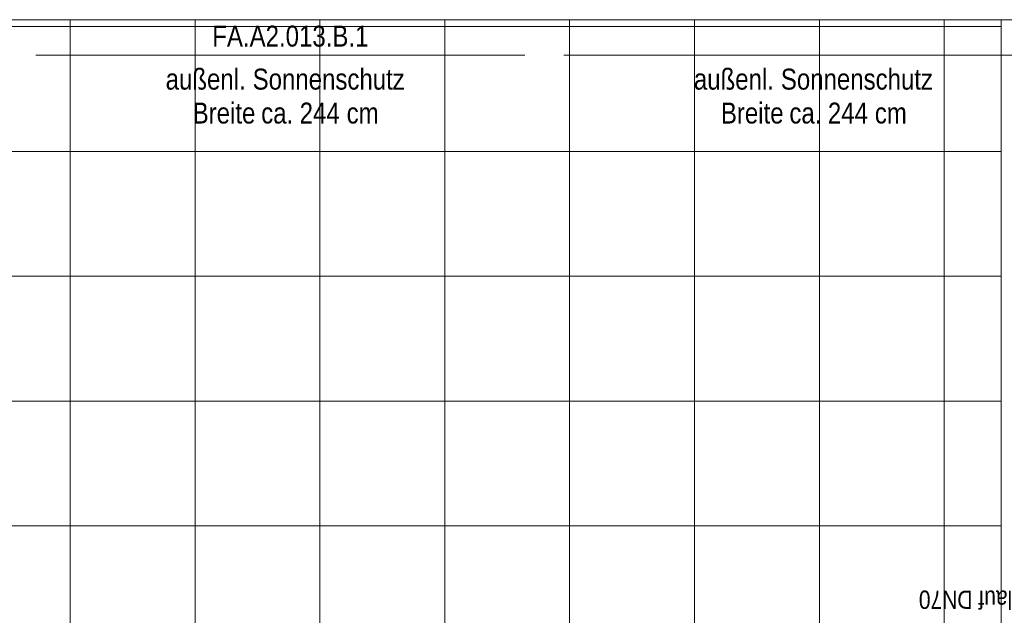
# Model space of a CAD drawing. Extents: x -620 to 300, y 62 to 1112.
# Tile 101 of 226: x -232 to -138, y 315 to 373. Entities that reach past the tile are written whole.
import ezdxf

# ---------------------------------------------------------------- set-up
doc = ezdxf.new("R2010")
doc.units = 0
doc.layers.get('0').update_dxf_attribs({"lineweight": 13})
for name, color, linetype, lineweight, true_color in [('30 -33 Aussenwände- 7 Fassade_ Elemente', 7, 'Continuous', 9, 0x00aacc), ('60- 61 allgemeine Ausstattung- 4 Terrassen', 9, 'Continuous', 9, 0x808080), ('70 -72 Beschriftung- 1 Beschriftung allgemein', 7, 'Continuous', 9, 0xff6633)]:
    doc.layers.add(name, color=color, linetype=linetype, lineweight=lineweight, true_color=true_color)
doc.styles.get("Standard").update_dxf_attribs({"font": 'ARIALN.TTF'})

# ---------------------------------------------------------------- blocks, each defined once
blk = doc.blocks.new('Referenz-A06CPVSGL0')
at = {"layer": '30 -33 Aussenwände- 7 Fassade_ Elemente', "color": 0, "linetype": 'Continuous', "ltscale": 0.13}
blk.add_line((-289.179, 372.513), (-126.979, 372.513), dxfattribs=at)
at = {"layer": '60- 61 allgemeine Ausstattung- 4 Terrassen', "color": 0}
for p, q in [((-227.639, 214.053), (-227.639, 372.513)), ((-215.639, 214.053), (-215.639, 372.513)), ((-203.639, 214.053), (-203.639, 372.513)), ((-191.639, 214.053), (-191.639, 372.513)), ((-179.639, 214.053), (-179.639, 372.513)), ((-167.639, 214.053), (-167.639, 372.513)), ((-155.639, 214.053), (-155.639, 372.513)), ((-143.639, 214.053), (-143.639, 372.513)), ((-138.159, 372.513), (-138.159, 335.853)), ((26.901, 372.513), (-138.159, 372.513)), ((-275.639, 371.853), (-138.159, 371.853)), ((-275.639, 359.853), (-138.159, 359.853)), ((-275.639, 347.853), (-138.159, 347.853)), ((-275.639, 335.853), (-138.159, 335.853)), ((-138.159, 335.853), (-138.159, 264.653)), ((-275.639, 323.853), (-138.159, 323.853))]:
    blk.add_line(p, q, dxfattribs=at)
at = {"layer": '70 -72 Beschriftung- 1 Beschriftung allgemein', "color": 0, "linetype": 'Continuous', "ltscale": 0.13}
for p, q in [((-230.957, 369.107), (-183.957, 369.107)), ((-180.195, 369.107), (-133.195, 369.107))]:
    blk.add_line(p, q, dxfattribs=at)
at = {"layer": '70 -72 Beschriftung- 1 Beschriftung allgemein', "color": 0, "linetype": 'Continuous', "ltscale": 0.13, "char_height": 2.01377, "attachment_point": 1}
for s, insert in [('{\\fArial Narrow;FA.A2.013.B.1}', (-213.984, 371.941)), ('{\\fArial Narrow;außenl.}', (-218.466, 367.807)), ('{\\fArial Narrow;Sonnenschutz}', (-210.105, 367.807)), ('{\\fArial Narrow;außenl.}', (-167.704, 367.807)), ('{\\fArial Narrow;Sonnenschutz}', (-159.343, 367.807)), ('{\\fArial Narrow;Breite}', (-215.869, 364.545)), ('{\\fArial Narrow;244}', (-205.588, 364.545)), ('{\\fArial Narrow;Breite}', (-165.107, 364.545)), ('{\\fArial Narrow;244}', (-154.826, 364.545)), ('{\\fArial Narrow;ca.}', (-209.283, 364.545)), ('{\\fArial Narrow;cm}', (-201.073, 364.545)), ('{\\fArial Narrow;ca.}', (-158.521, 364.545)), ('{\\fArial Narrow;cm}', (-150.311, 364.545))]:
    blk.add_mtext(s, dxfattribs=dict(at, insert=insert))
at = {"layer": '70 -72 Beschriftung- 1 Beschriftung allgemein', "color": 0, "linetype": 'Continuous', "ltscale": 0.13, "char_height": 1.76205, "attachment_point": 1, "rotation": 180}
for s, insert in [('{\\fArial Narrow;DN70}', (-140.923, 315.873)), ('{\\fArial Narrow;Drosselablauf}', (-128.022, 315.873))]:
    blk.add_mtext(s, dxfattribs=dict(at, insert=insert))

msp = doc.modelspace()

# ---------------------------------------------------------------- block references
at = {"color": 8, "lineweight": 13, "ltscale": 0.13, "true_color": 0x808080}
msp.add_blockref('Referenz-A06CPVSGL0', (0, 0), dxfattribs=at)

doc.saveas('drawing.dxf')
